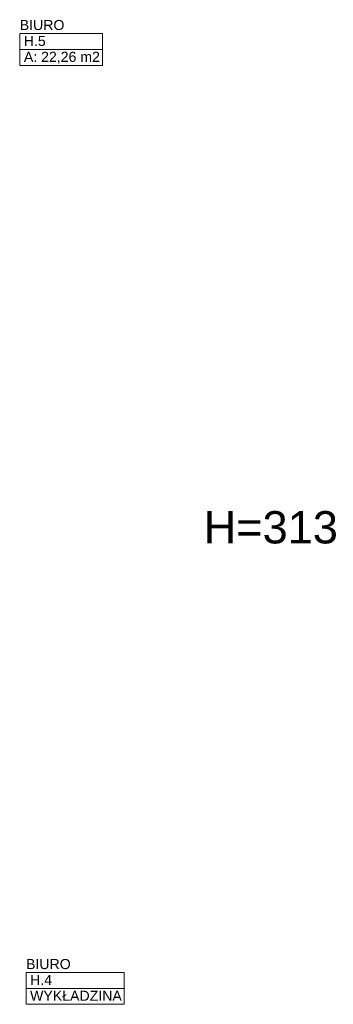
# Model space of a CAD drawing. Header units: millimetres. Extents: x 12683 to 90307, y 30842 to 62253.
# Tile 3 of 152: x 15490 to 15878, y 37312 to 38533. Entities that reach past the tile are written whole.
import ezdxf
from ezdxf.enums import TextEntityAlignment as Align

# ---------------------------------------------------------------- set-up
doc = ezdxf.new("R2010")
doc.units = ezdxf.units.MM
doc.header["$LTSCALE"] = 0.6
doc.layers.add('zzz_podklady_opisy', color=252, linetype='Continuous', lineweight=15)
doc.layers.add('zzzz_mapa', color=252, linetype='Continuous', lineweight=15)
doc.styles.add('GENERATED_STYLE_1', font='ARIAL.TTF')

# ---------------------------------------------------------------- blocks, each defined once
blk = doc.blocks.new('BIURO_H.4_167_2', base_point=(216330, -81415))
at = {"layer": 'zzzz_mapa', "linetype": 'Continuous'}
for p, q in [((215723, -81317), (216937, -81317)), ((215723, -81513), (215723, -81317)), ((216937, -81317), (216937, -81513)), ((216937, -81513), (215723, -81513)), ((215723, -81513), (216937, -81513)), ((215723, -81709), (215723, -81513)), ((216937, -81513), (216937, -81709)), ((216937, -81709), (215723, -81709))]:
    blk.add_line(p, q, dxfattribs=at)
at = {"linetype": 'Continuous', "flags": 1}
for tag in ['ROOM_AREA', 'ROOM_PERIM', 'ROOM_WALLS_SURF', 'ROOM_DOORS_SURF', 'ROOM_WINDS_SURF', 'ROOM_BASELEV', 'ROOM_HEIGHT', 'ROOM_NET_AREA', 'ROOM_REDUCED_AREA', 'ROOM_CALC_AREA', 'ROOM_VOLUME']:
    blk.add_attdef(tag, text='', height=2000, dxfattribs=at).set_placement((216330, -82448), align=Align.BOTTOM_LEFT)
at = {"layer": 'zzzz_mapa', "style": 'GENERATED_STYLE_1'}
for tag, p in [('ROOM_NAME', (215723, -81311)), ('ROOM_NUMBER', (215773, -81507)), ('basec', (215773, -81703))]:
    blk.add_attdef(tag, text='', height=125, dxfattribs=at).set_placement(p, align=Align.BOTTOM_LEFT)
blk = doc.blocks.new('BIURO_H.5_164_2', base_point=(216156, -69775))
at = {"layer": 'zzzz_mapa', "linetype": 'Continuous'}
for p, q in [((215645, -69677), (216668, -69677)), ((215645, -69873), (215645, -69677)), ((216668, -69677), (216668, -69873)), ((216668, -69873), (215645, -69873)), ((215645, -69873), (216668, -69873)), ((215645, -70070), (215645, -69873)), ((216668, -69873), (216668, -70070)), ((216668, -70070), (215645, -70070))]:
    blk.add_line(p, q, dxfattribs=at)
at = {"linetype": 'Continuous', "flags": 1}
for tag in ['ROOM_AREA', 'ROOM_PERIM', 'ROOM_WALLS_SURF', 'ROOM_DOORS_SURF', 'ROOM_WINDS_SURF', 'ROOM_BASELEV', 'ROOM_HEIGHT', 'ROOM_NET_AREA', 'ROOM_REDUCED_AREA', 'ROOM_CALC_AREA', 'ROOM_VOLUME']:
    blk.add_attdef(tag, text='', height=2000, dxfattribs=at).set_placement((216156, -70808), align=Align.BOTTOM_LEFT)
at = {"layer": 'zzzz_mapa', "linetype": 'Continuous', "insert": (215695, -69902), "char_height": 125, "attachment_point": 1, "style": 'GENERATED_STYLE_1'}
blk.add_mtext('{A: 22,26 m2}', dxfattribs=at)
at = {"layer": 'zzzz_mapa', "style": 'GENERATED_STYLE_1'}
for tag, p in [('ROOM_NAME', (215645, -69671)), ('ROOM_NUMBER', (215695, -69867))]:
    blk.add_attdef(tag, text='', height=125, dxfattribs=at).set_placement(p, align=Align.BOTTOM_LEFT)

msp = doc.modelspace()

# ---------------------------------------------------------------- block references
at = {"layer": 'zzz_podklady_opisy'}
ref = msp.add_blockref('BIURO_H.5_164_2', (15541.6, 38505.7), dxfattribs=dict(at, xscale=0.1, yscale=0.1, zscale=0.1))
ref.add_attrib('ROOM_NAME', 'BIURO', dxfattribs={"layer": 'zzzz_mapa', "color": 5, "linetype": 'Continuous', "height": 12.5, "style": 'GENERATED_STYLE_1'}).set_placement((15490.4, 38516.2), align=Align.BOTTOM_LEFT)
ref.add_attrib('ROOM_NUMBER', 'H.5', dxfattribs={"layer": 'zzzz_mapa', "color": 5, "linetype": 'Continuous', "height": 12.5, "style": 'GENERATED_STYLE_1'}).set_placement((15495.4, 38496.5), align=Align.BOTTOM_LEFT)
ref = msp.add_blockref('BIURO_H.4_167_2', (15558.9, 37341.8), dxfattribs=dict(at, xscale=0.1, yscale=0.1, zscale=0.1))
ref.add_attrib('ROOM_NAME', 'BIURO', dxfattribs={"layer": 'zzzz_mapa', "color": 5, "linetype": 'Continuous', "height": 12.5, "style": 'GENERATED_STYLE_1'}).set_placement((15498.2, 37352.2), align=Align.BOTTOM_LEFT)
ref.add_attrib('ROOM_NUMBER', 'H.4', dxfattribs={"layer": 'zzzz_mapa', "color": 5, "linetype": 'Continuous', "height": 12.5, "style": 'GENERATED_STYLE_1'}).set_placement((15503.2, 37332.5), align=Align.BOTTOM_LEFT)
ref.add_attrib('basec', 'WYKŁADZINA', dxfattribs={"layer": 'zzzz_mapa', "color": 5, "linetype": 'Continuous', "height": 12.5, "style": 'GENERATED_STYLE_1'}).set_placement((15503.2, 37312.9), align=Align.BOTTOM_LEFT)

# ---------------------------------------------------------------- texts
at = {"layer": 'zzz_podklady_opisy', "insert": (15801, 37903.3), "char_height": 40, "attachment_point": 5, "style": 'GENERATED_STYLE_1'}
msp.add_mtext('{H=313}', dxfattribs=at)

doc.saveas('drawing.dxf')
